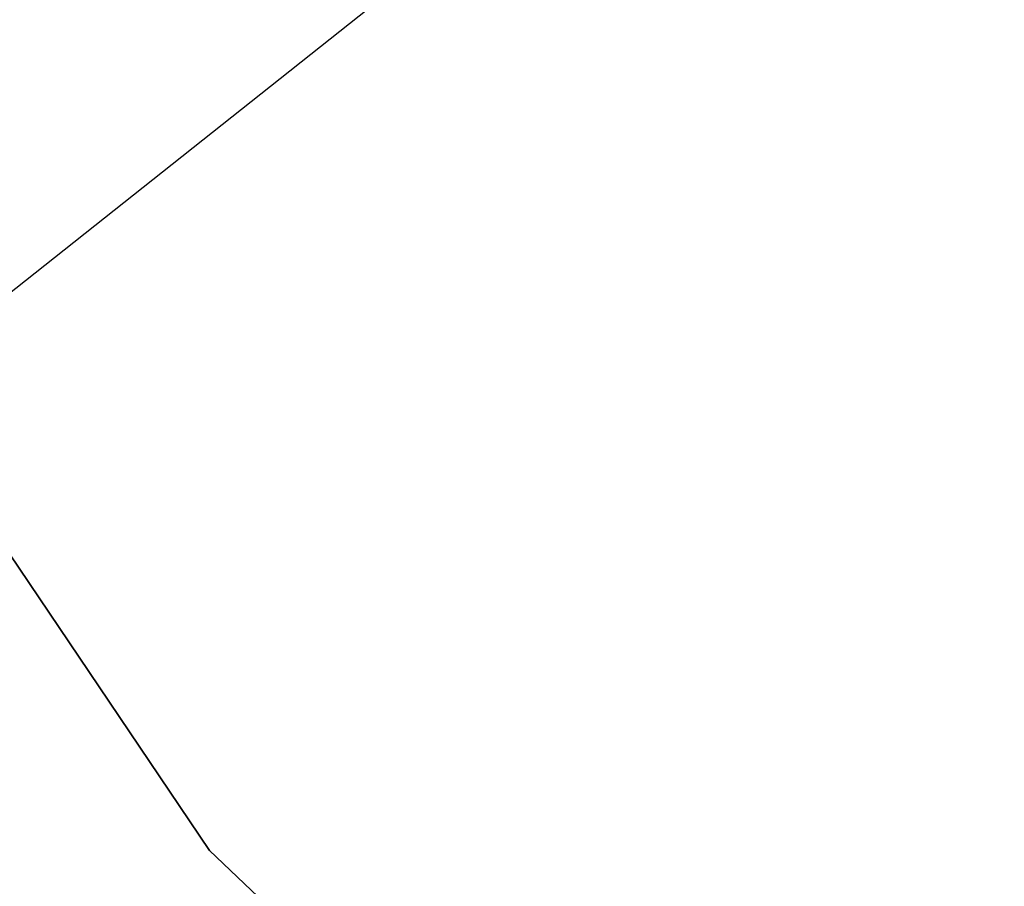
# Model space of a CAD drawing. Header units: millimetres. Extents: x 45 to 395, y 46 to 411.
# Tile 165 of 256: x 128.819 to 129.947, y 131.927 to 132.921. Entities that reach past the tile are written whole.
import ezdxf

# ---------------------------------------------------------------- set-up
doc = ezdxf.new("R2010")
doc.units = ezdxf.units.MM
doc.header["$LTSCALE"] = 25.4
doc.layers.get('0').update_dxf_attribs({"true_color": 0xff5454})

# ---------------------------------------------------------------- blocks, each defined once
blk = doc.blocks.new('HERMANOS-III-8030.STL')
at = {"color": 250, "true_color": 0x262626}
mesh = blk.add_polyface(dxfattribs=at)
corners = [(117.3954162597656, 134.7324371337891, 27.65912055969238), (128.9191436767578, 136.2420501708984, 46.84565734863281), (119.3123626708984, 130.7268371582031, 27.65912055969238), (127.7168960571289, 138.7542266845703, 46.84565734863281)]
mesh.append_faces([[corners[k] for k in face] for face in [(0, 1, 2), (1, 0, 3)]], dxfattribs={"vtx0": -1, "color": 250})
mesh = blk.add_polyface(dxfattribs=at)
corners = [(129.9396514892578, 133.5064697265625, 47.24565887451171), (118.7115173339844, 130.3818969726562, 28.05912399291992), (121.2621765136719, 126.6210479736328, 28.05912399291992), (128.3182983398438, 135.8971099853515, 47.24565887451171)]
mesh.append_faces([[corners[k] for k in face] for face in [(0, 1, 2), (1, 0, 3)]], dxfattribs={"vtx0": -1, "color": 250})
at = {"color": 44, "true_color": 0x92621c}
mesh = blk.add_polyface(dxfattribs=at)
corners = [(126.4985275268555, 135.7342376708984, 41.74950408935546), (129.0364990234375, 131.9686737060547, 131.74951171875), (129.0364990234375, 131.9686737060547, 41.74950408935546), (126.4985275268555, 135.7342376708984, 131.74951171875)]
mesh.append_faces([[corners[k] for k in face] for face in [(0, 1, 2), (1, 0, 3)]], dxfattribs={"vtx0": -1, "color": 44})
at = {"color": 250, "true_color": 0x262626}
mesh = blk.add_polyface(dxfattribs=at)
corners = [(131.912841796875, 131.3988037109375, 47.29389190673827), (129.9396514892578, 133.5064697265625, 47.24565887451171), (131.8992156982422, 131.3841857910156, 47.24565887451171), (129.9553070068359, 133.5188903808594, 47.29389190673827)]
mesh.append_faces([[corners[k] for k in face] for face in [(0, 1, 2), (1, 0, 3)]], dxfattribs={"vtx0": -1, "color": 250})
at = {"color": 44, "true_color": 0x92621c}
mesh = blk.add_polyface(dxfattribs=at)
corners = [(129.0364990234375, 131.9686737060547, 131.74951171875), (132.3246154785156, 128.8367462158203, 41.74950408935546), (129.0364990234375, 131.9686737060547, 41.74950408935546), (132.3246154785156, 128.8367462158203, 131.74951171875)]
mesh.append_faces([[corners[k] for k in face] for face in [(0, 1, 2), (1, 0, 3)]], dxfattribs={"vtx0": -1, "color": 44})

msp = doc.modelspace()

# ---------------------------------------------------------------- block references
at = {"color": 0}
msp.add_blockref('HERMANOS-III-8030.STL', (0, 0), dxfattribs=at)

doc.saveas('drawing.dxf')
